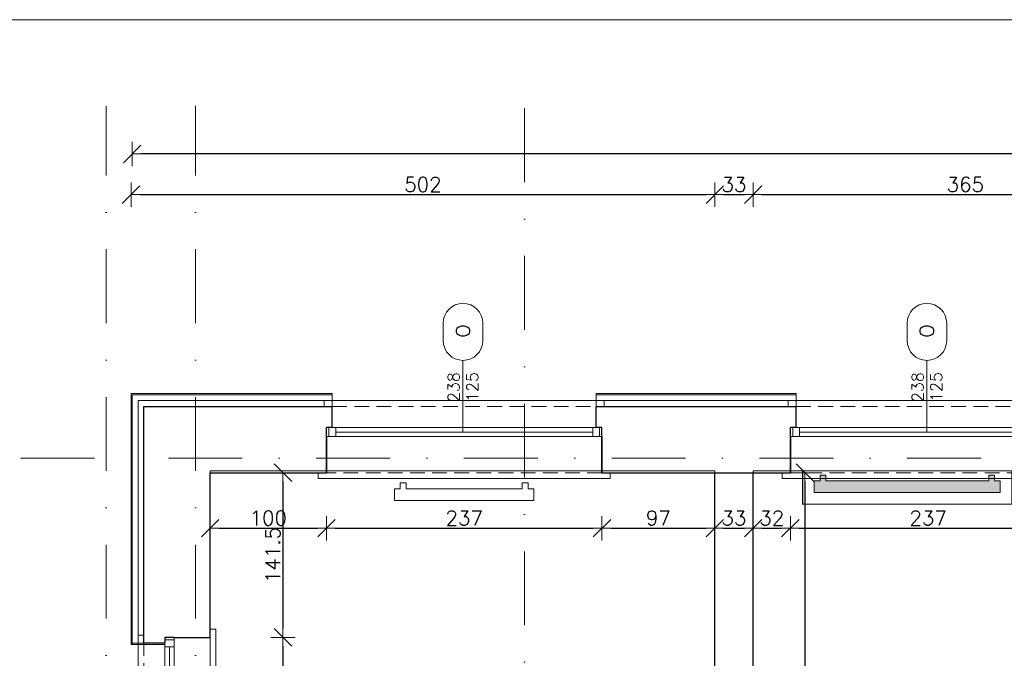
# Model space of a CAD drawing. Header units: millimetres. Extents: x 23192 to 177760, y -399809 to -79279.
# Tile 189 of 256: x 57952 to 58799, y -197673 to -197123. Entities that reach past the tile are written whole.
import ezdxf
from ezdxf.enums import TextEntityAlignment as Align

# ---------------------------------------------------------------- set-up
doc = ezdxf.new("R2010")
doc.units = ezdxf.units.MM
for name, pattern in [('2_3', [1, 0.5, -0.5]), ('DASHDOT', [25.4, 12.7, -6.35, 0, -6.35]), ('HIDDEN', [9.525, 6.35, -3.175])]:
    doc.linetypes.add(name, pattern=pattern)
doc.layers.get('0').update_dxf_attribs({"lineweight": 0})
for name, color, linetype, lineweight in [('! opisy okien elewacja', 7, 'Continuous', 0), ('!! 0_ Istn-okna', 6, 'Continuous', 13), ('!! 0_ Istn-sciany', 3, 'Continuous', 30), ('!! 0_ Istn-widok', 1, 'Continuous', 15), ('!! 0_Istn-cienka', 4, 'Continuous', 9), ('!! 0_Opis_okna', 8, 'Continuous', 15), ('!! 0_Osie', 1, 'DASHDOT', 13), ('!! 1_ tynk zewn  - nowy', 21, 'Continuous', 20), ('!! 2_ remont Ocieplenie', 4, 'ZIGZAG', 5), ('!! wymiary osi', 250, 'Continuous', 9), ('0-osie-liniA', 14, 'DASHDOT', 5)]:
    doc.layers.add(name, color=color, linetype=linetype, lineweight=lineweight)
for name, color, linetype, lineweight, plot in [('!! 0_Istn-grzejniki', 7, 'Continuous', 0, False), ('!! 0_ramki', 66, 'Continuous', 9, False), ('Powierzchnia', 140, 'Continuous', 5, False)]:
    doc.layers.add(name, color=color, linetype=linetype, lineweight=lineweight, plot=plot)
doc.styles.add('ARCHETYP', font='romans.shx', dxfattribs={"height": 15})
doc.styles.add('TXT', font='simplex.shx')
doc.linetypes.add('ZIGZAG', pattern='A,0.00254,-5.08,[131,ltypeshp.shx,S=5.08,R=0,X=-5.08,Y=0],-10.16,[131,ltypeshp.shx,S=5.08,R=180,X=5.08,Y=0],-5.08', length=20.32254)
doc.dimstyles.new('DIM50', dxfattribs={"dimscale": 5, "dimtxt": 2.5, "dimasz": 1.5, "dimexe": 0, "dimexo": 0, "dimgap": 0.5, "dimtad": 1, "dimdec": 4, "dimrnd": 0.5, "dimdsep": 46, "dimtxsty": 'TXT', "dimblk1": 'TICK1', "dimblk2": 'TICK1', "dimsah": 1, "dimcen": 0, "dimse1": 1, "dimse2": 1, "dimclrd": 1, "dimclre": 7, "dimclrt": 9, "dimadec": 0, "dimazin": 0, "dimtfac": 1, "dimtdec": 4, "dimtmove": 2, "dimatfit": 3, "dimldrblk": 'TICK1', "dimfxl": 1, "dimtolj": 1, "dimarcsym": 0})

# ---------------------------------------------------------------- blocks, each defined once
blk = doc.blocks.new('okno 2')
at = {"layer": '!! 0_ Istn-okna'}
for points in [[(48598.98, -198670.56), (48361.98, -198670.56)], [(48590.98, -198674.56), (48369.98, -198674.56)], [(48598.98, -198678.56), (48361.98, -198678.56)]]:
    blk.add_lwpolyline(points, dxfattribs=at)
for points in [[(48369.98, -198670.56), (48363.98, -198670.56), (48363.98, -198678.56), (48369.98, -198678.56)], [(48596.98, -198670.56), (48590.98, -198670.56), (48590.98, -198678.56), (48596.98, -198678.56)]]:
    blk.add_lwpolyline(points, close=True, dxfattribs=at)
at = {"layer": '!! 0_ Istn-sciany'}
for points in [[(48366.98, -198670.56), (48366.98, -198652.56)], [(48593.98, -198670.56), (48593.98, -198652.56)], [(48366.98, -198670.56), (48361.98, -198670.56)], [(48361.98, -198678.56), (48361.98, -198670.56)], [(48598.98, -198670.56), (48593.98, -198670.56)], [(48598.98, -198678.56), (48598.98, -198670.56)], [(48361.98, -198678.56), (48361.98, -198709.56)], [(48598.98, -198678.56), (48598.98, -198709.56)]]:
    blk.add_lwpolyline(points, dxfattribs=at)
at = {"layer": '!! 0_ Istn-widok'}
for points in [[(48359.98, -198647.56), (48600.98, -198647.56)], [(48359.98, -198652.56), (48359.98, -198647.56)], [(48600.98, -198652.56), (48600.98, -198647.56)], [(48354.98, -198709.56), (48354.98, -198714.56)], [(48605.98, -198709.56), (48605.98, -198714.56)], [(48605.98, -198714.56), (48354.98, -198714.56)]]:
    blk.add_lwpolyline(points, dxfattribs=at)
at = {"layer": '!! 0_Istn-cienka', "linetype": 'HIDDEN', "ltscale": 2}
for points in [[(48366.98, -198652.56), (48593.98, -198652.56)], [(48598.98, -198709.56), (48361.98, -198709.56)]]:
    blk.add_lwpolyline(points, dxfattribs=at)
blk = doc.blocks.new('okno 5')
at = {"layer": '!! 0_ Istn-okna'}
for points in [[(605, 6361.27), (605, 6458.27)], [(613, 6361.27), (613, 6458.27)], [(609, 6369.27), (609, 6450.27)]]:
    blk.add_lwpolyline(points, dxfattribs=at)
for points in [[(613, 6450.27), (613, 6456.27), (605, 6456.27), (605, 6450.27)], [(613, 6363.27), (613, 6369.27), (605, 6369.27), (605, 6363.27)]]:
    blk.add_lwpolyline(points, close=True, dxfattribs=at)
at = {"layer": '!! 0_ Istn-sciany'}
for points in [[(605, 6458.27), (574, 6458.27)], [(605, 6458.27), (613, 6458.27)], [(613, 6453.27), (613, 6458.27)], [(613, 6453.27), (631, 6453.27)], [(605, 6361.27), (574, 6361.27)], [(605, 6361.27), (613, 6361.27)], [(613, 6361.27), (613, 6366.27)], [(613, 6366.27), (631, 6366.27)]]:
    blk.add_lwpolyline(points, dxfattribs=at)
at = {"layer": '!! 0_ Istn-widok'}
for points in [[(569, 6354.27), (569, 6465.27)], [(574, 6465.27), (569, 6465.27)], [(631, 6460.27), (636, 6460.27)], [(636, 6460.27), (636, 6359.27)], [(631, 6359.27), (636, 6359.27)], [(574, 6354.27), (569, 6354.27)]]:
    blk.add_lwpolyline(points, dxfattribs=at)
at = {"layer": '!! 0_Istn-cienka', "linetype": 'HIDDEN', "ltscale": 2}
for points in [[(574, 6361.27), (574, 6458.27)], [(631, 6453.27), (631, 6366.27)]]:
    blk.add_lwpolyline(points, dxfattribs=at)
blk = doc.blocks.new('TICK1')
at = {"color": 0}
for p, q in [((0, -1.4), (0, 1.4)), ((0, 0), (-1, 0))]:
    blk.add_line(p, q, dxfattribs=at)
at = {"color": 2}
blk.add_line((-1, -1), (1, 1), dxfattribs=at)
blk = doc.blocks.new('*D3791')
at = {"layer": '!! wymiary osi', "color": 1, "lineweight": -2, "transparency": 16777216}
blk.add_line((48664.2, -197554.59), (48664.2, -197512.55), dxfattribs=at)
at = {"layer": 'DEFPOINTS', "color": 0, "transparency": 16777216}
for p in [(48664.2, -197505.05), (49283.21, -197505.05), (49283.21, -197562.09)]:
    blk.add_point(p, dxfattribs=at)
at = {"layer": '!! wymiary osi', "color": 1, "lineweight": -2, "transparency": 16777216, "xscale": 7.5, "yscale": 7.5, "zscale": 7.5}
for p, rotation in [((48664.2, -197505.05), 90), ((48664.2, -197562.09), 270)]:
    blk.add_blockref('TICK1', p, dxfattribs=dict(at, rotation=rotation))
at = {"layer": '!! wymiary osi', "color": 9, "transparency": 16777216, "insert": (48655.45, -197533.57), "char_height": 12.5, "attachment_point": 5, "rotation": 90, "style": 'TXT'}
blk.add_mtext('\\A1;57', dxfattribs=at)
blk = doc.blocks.new('1_ok-opis')
blk.add_line((0, 111.61), (0, 50))
for points in [[(-17, 128.61), (-17, 143.61)], [(17, 128.61), (17, 143.61)]]:
    blk.add_lwpolyline(points)
for centre, start, end in [((0, 143.61), 0, 180), ((0, 128.61), 180, 0)]:
    blk.add_arc(centre, 17, start, end)
at = {"style": 'ARCHETYP'}
for tag, height, rotation, p in [('NR', 12, 90, (0, 136.9)), ('NR', 12, 270, (0, 136.9)), ('SZEROKOŚĆ', 10, 90, (-8, 78.29)), ('WYSOKOŚĆ', 10, 270, (-8, 78.29)), ('WYSOKOŚĆ', 10, 90, (8, 78.29)), ('SZEROKOŚĆ', 10, 270, (8, 78.29))]:
    blk.add_attdef(tag, text='', height=height, rotation=rotation, dxfattribs=at).set_placement(p, align=Align.MIDDLE)
blk = doc.blocks.new('*D2878')
at = {"layer": '!! wymiary osi', "color": 1, "lineweight": -2, "transparency": 16777216}
blk.add_line((60762.07, -197238.92), (58056.07, -197238.92), dxfattribs=at)
at = {"layer": 'DEFPOINTS', "color": 0, "transparency": 16777216}
for p in [(58048.57, -197238.92), (58048.57, -197445.13), (60769.57, -197445.13)]:
    blk.add_point(p, dxfattribs=at)
at = {"layer": '!! wymiary osi', "color": 1, "lineweight": -2, "transparency": 16777216, "xscale": 7.5, "yscale": 7.5, "zscale": 7.5, "rotation": 180}
blk.add_blockref('TICK1', (58048.57, -197238.92), dxfattribs=at)
at = {"layer": '!! wymiary osi', "color": 1, "lineweight": -2, "transparency": 16777216, "xscale": 7.5, "yscale": 7.5, "zscale": 7.5}
blk.add_blockref('TICK1', (60769.57, -197238.92), dxfattribs=at)
at = {"layer": '!! wymiary osi', "color": 9, "transparency": 16777216, "insert": (59409.07, -197230.17), "char_height": 12.5, "attachment_point": 5, "style": 'TXT'}
blk.add_mtext('\\A1;2721', dxfattribs=at)
blk = doc.blocks.new('*D2879')
at = {"layer": '!! wymiary osi', "color": 1, "lineweight": -2, "transparency": 16777216}
blk.add_line((58055.07, -197273.91), (58542.07, -197273.91), dxfattribs=at)
at = {"layer": 'DEFPOINTS', "color": 0, "transparency": 16777216}
for p in [(58549.57, -197273.91), (58047.57, -197445.13), (58549.57, -197513.13)]:
    blk.add_point(p, dxfattribs=at)
at = {"layer": '!! wymiary osi', "color": 1, "lineweight": -2, "transparency": 16777216, "xscale": 7.5, "yscale": 7.5, "zscale": 7.5, "rotation": 180}
blk.add_blockref('TICK1', (58047.57, -197273.91), dxfattribs=at)
at = {"layer": '!! wymiary osi', "color": 1, "lineweight": -2, "transparency": 16777216, "xscale": 7.5, "yscale": 7.5, "zscale": 7.5}
blk.add_blockref('TICK1', (58549.57, -197273.91), dxfattribs=at)
at = {"layer": '!! wymiary osi', "color": 9, "transparency": 16777216, "insert": (58298.57, -197265.16), "char_height": 12.5, "attachment_point": 5, "style": 'TXT'}
blk.add_mtext('\\A1;502', dxfattribs=at)
blk = doc.blocks.new('*D2880')
at = {"layer": '!! wymiary osi', "color": 1, "lineweight": -2, "transparency": 16777216}
blk.add_line((58557.07, -197273.91), (58575.07, -197273.91), dxfattribs=at)
at = {"layer": 'DEFPOINTS', "color": 0, "transparency": 16777216}
for p in [(58582.57, -197273.91), (58549.57, -197513.13), (58582.57, -197513.13)]:
    blk.add_point(p, dxfattribs=at)
at = {"layer": '!! wymiary osi', "color": 1, "lineweight": -2, "transparency": 16777216, "xscale": 7.5, "yscale": 7.5, "zscale": 7.5, "rotation": 180}
blk.add_blockref('TICK1', (58549.57, -197273.91), dxfattribs=at)
at = {"layer": '!! wymiary osi', "color": 1, "lineweight": -2, "transparency": 16777216, "xscale": 7.5, "yscale": 7.5, "zscale": 7.5}
blk.add_blockref('TICK1', (58582.57, -197273.91), dxfattribs=at)
at = {"layer": '!! wymiary osi', "color": 9, "transparency": 16777216, "insert": (58566.07, -197265.16), "char_height": 12.5, "attachment_point": 5, "style": 'TXT'}
blk.add_mtext('\\A1;33', dxfattribs=at)
blk = doc.blocks.new('*D2881')
at = {"layer": '!! wymiary osi', "color": 1, "lineweight": -2, "transparency": 16777216}
blk.add_line((58590.07, -197273.91), (58940.07, -197273.91), dxfattribs=at)
at = {"layer": 'DEFPOINTS', "color": 0, "transparency": 16777216}
for p in [(58947.57, -197273.91), (58582.57, -197513.13), (58947.57, -197513.13)]:
    blk.add_point(p, dxfattribs=at)
at = {"layer": '!! wymiary osi', "color": 1, "lineweight": -2, "transparency": 16777216, "xscale": 7.5, "yscale": 7.5, "zscale": 7.5, "rotation": 180}
blk.add_blockref('TICK1', (58582.57, -197273.91), dxfattribs=at)
at = {"layer": '!! wymiary osi', "color": 1, "lineweight": -2, "transparency": 16777216, "xscale": 7.5, "yscale": 7.5, "zscale": 7.5}
blk.add_blockref('TICK1', (58947.57, -197273.91), dxfattribs=at)
at = {"layer": '!! wymiary osi', "color": 9, "transparency": 16777216, "insert": (58765.07, -197265.16), "char_height": 12.5, "attachment_point": 5, "style": 'TXT'}
blk.add_mtext('\\A1;365', dxfattribs=at)
blk = doc.blocks.new('*D2892')
at = {"layer": '!! wymiary osi', "color": 1, "lineweight": -2, "transparency": 16777216}
blk.add_line((57605.01, -197452.63), (57605.01, -198234.63), dxfattribs=at)
at = {"layer": 'DEFPOINTS', "color": 0, "transparency": 16777216}
for p in [(58048.57, -197445.13), (57605.01, -198242.13), (58048.57, -198242.13)]:
    blk.add_point(p, dxfattribs=at)
at = {"layer": '!! wymiary osi', "color": 1, "lineweight": -2, "transparency": 16777216, "xscale": 7.5, "yscale": 7.5, "zscale": 7.5}
for p, rotation in [((57605.01, -197445.13), 90), ((57605.01, -198242.13), 270)]:
    blk.add_blockref('TICK1', p, dxfattribs=dict(at, rotation=rotation))
at = {"layer": '!! wymiary osi', "color": 9, "transparency": 16777216, "insert": (57596.26, -197843.63), "char_height": 12.5, "attachment_point": 5, "rotation": 90, "style": 'TXT'}
blk.add_mtext('\\A1;797', dxfattribs=at)
blk = doc.blocks.new('*D2895')
at = {"layer": '!! wymiary osi', "color": 1, "lineweight": -2, "transparency": 16777216}
blk.add_line((57642.33, -197452.63), (57642.33, -197505.63), dxfattribs=at)
at = {"layer": 'DEFPOINTS', "color": 0, "transparency": 16777216}
for p in [(58047.57, -197445.13), (57642.33, -197513.13), (58115.57, -197513.13)]:
    blk.add_point(p, dxfattribs=at)
at = {"layer": '!! wymiary osi', "color": 1, "lineweight": -2, "transparency": 16777216, "xscale": 7.5, "yscale": 7.5, "zscale": 7.5}
for p, rotation in [((57642.33, -197445.13), 90), ((57642.33, -197513.13), 270)]:
    blk.add_blockref('TICK1', p, dxfattribs=dict(at, rotation=rotation))
at = {"layer": '!! wymiary osi', "color": 9, "transparency": 16777216, "insert": (57633.58, -197479.13), "char_height": 12.5, "attachment_point": 5, "rotation": 90, "style": 'TXT'}
blk.add_mtext('\\A1;68', dxfattribs=at)
blk = doc.blocks.new('*D2896')
at = {"layer": '!! wymiary osi', "color": 1, "lineweight": -2, "transparency": 16777216}
blk.add_line((57642.33, -197520.63), (57642.33, -198048.63), dxfattribs=at)
at = {"layer": 'DEFPOINTS', "color": 0, "transparency": 16777216}
for p in [(58115.57, -197513.13), (57642.33, -198056.13), (58115.57, -198056.13)]:
    blk.add_point(p, dxfattribs=at)
at = {"layer": '!! wymiary osi', "color": 1, "lineweight": -2, "transparency": 16777216, "xscale": 7.5, "yscale": 7.5, "zscale": 7.5}
for p, rotation in [((57642.33, -197513.13), 90), ((57642.33, -198056.13), 270)]:
    blk.add_blockref('TICK1', p, dxfattribs=dict(at, rotation=rotation))
at = {"layer": '!! wymiary osi', "color": 9, "transparency": 16777216, "insert": (57633.58, -197784.63), "char_height": 12.5, "attachment_point": 5, "rotation": 90, "style": 'TXT'}
blk.add_mtext('\\A1;543', dxfattribs=at)
blk = doc.blocks.new('*D2906')
at = {"layer": '!! wymiary osi', "color": 1, "lineweight": -2, "transparency": 16777216}
blk.add_line((58178.2, -197520.63), (58178.2, -197647.32), dxfattribs=at)
at = {"layer": 'DEFPOINTS', "color": 0, "transparency": 16777216}
for p in [(58115.57, -197513.13), (58115.57, -197654.82), (58178.2, -197654.82)]:
    blk.add_point(p, dxfattribs=at)
at = {"layer": '!! wymiary osi', "color": 1, "lineweight": -2, "transparency": 16777216, "xscale": 7.5, "yscale": 7.5, "zscale": 7.5}
for p, rotation in [((58178.2, -197513.13), 90), ((58178.2, -197654.82), 270)]:
    blk.add_blockref('TICK1', p, dxfattribs=dict(at, rotation=rotation))
at = {"layer": '!! wymiary osi', "color": 9, "transparency": 16777216, "insert": (58169.45, -197583.97), "char_height": 12.5, "attachment_point": 5, "rotation": 90, "style": 'TXT'}
blk.add_mtext('\\A1;141.5', dxfattribs=at)
blk = doc.blocks.new('*D2907')
at = {"layer": '!! wymiary osi', "color": 1, "lineweight": -2, "transparency": 16777216}
blk.add_line((58178.2, -197662.32), (58178.2, -197744.32), dxfattribs=at)
at = {"layer": 'DEFPOINTS', "color": 0, "transparency": 16777216}
for p in [(58115.57, -197654.82), (58115.57, -197751.82), (58178.2, -197751.82)]:
    blk.add_point(p, dxfattribs=at)
at = {"layer": '!! wymiary osi', "color": 1, "lineweight": -2, "transparency": 16777216, "xscale": 7.5, "yscale": 7.5, "zscale": 7.5}
for p, rotation in [((58178.2, -197654.82), 90), ((58178.2, -197751.82), 270)]:
    blk.add_blockref('TICK1', p, dxfattribs=dict(at, rotation=rotation))
at = {"layer": '!! wymiary osi', "color": 9, "transparency": 16777216, "insert": (58169.45, -197703.32), "char_height": 12.5, "attachment_point": 5, "rotation": 90, "style": 'TXT'}
blk.add_mtext('\\A1;97', dxfattribs=at)
blk = doc.blocks.new('*D2941')
at = {"layer": '!! wymiary osi', "color": 1, "lineweight": -2, "transparency": 16777216}
blk.add_line((58627.16, -197520.63), (58627.16, -198048.63), dxfattribs=at)
at = {"layer": 'DEFPOINTS', "color": 0, "transparency": 16777216}
for p in [(58582.57, -197513.13), (58582.57, -198056.13), (58627.16, -198056.13)]:
    blk.add_point(p, dxfattribs=at)
at = {"layer": '!! wymiary osi', "color": 1, "lineweight": -2, "transparency": 16777216, "xscale": 7.5, "yscale": 7.5, "zscale": 7.5}
for p, rotation in [((58627.16, -197513.13), 90), ((58627.16, -198056.13), 270)]:
    blk.add_blockref('TICK1', p, dxfattribs=dict(at, rotation=rotation))
at = {"layer": '!! wymiary osi', "color": 9, "transparency": 16777216, "insert": (58618.41, -197784.63), "char_height": 12.5, "attachment_point": 5, "rotation": 90, "style": 'TXT'}
blk.add_mtext('\\A1;543', dxfattribs=at)
blk = doc.blocks.new('*D2956')
at = {"layer": '!! wymiary osi', "color": 1, "lineweight": -2, "transparency": 16777216}
blk.add_line((58123.07, -197560.93), (58208.07, -197560.93), dxfattribs=at)
at = {"layer": 'DEFPOINTS', "color": 0, "transparency": 16777216}
for p in [(58115.57, -197524.3), (58215.57, -197524.3), (58215.57, -197560.93)]:
    blk.add_point(p, dxfattribs=at)
at = {"layer": '!! wymiary osi', "color": 1, "lineweight": -2, "transparency": 16777216, "xscale": 7.5, "yscale": 7.5, "zscale": 7.5, "rotation": 180}
blk.add_blockref('TICK1', (58115.57, -197560.93), dxfattribs=at)
at = {"layer": '!! wymiary osi', "color": 1, "lineweight": -2, "transparency": 16777216, "xscale": 7.5, "yscale": 7.5, "zscale": 7.5}
blk.add_blockref('TICK1', (58215.57, -197560.93), dxfattribs=at)
at = {"layer": '!! wymiary osi', "color": 9, "transparency": 16777216, "insert": (58165.57, -197552.18), "char_height": 12.5, "attachment_point": 5, "style": 'TXT'}
blk.add_mtext('\\A1;100', dxfattribs=at)
blk = doc.blocks.new('*D2957')
at = {"layer": '!! wymiary osi', "color": 1, "lineweight": -2, "transparency": 16777216}
blk.add_line((58223.07, -197560.93), (58445.07, -197560.93), dxfattribs=at)
at = {"layer": 'DEFPOINTS', "color": 0, "transparency": 16777216}
for p in [(58215.57, -197524.3), (58452.57, -197524.3), (58452.57, -197560.93)]:
    blk.add_point(p, dxfattribs=at)
at = {"layer": '!! wymiary osi', "color": 1, "lineweight": -2, "transparency": 16777216, "xscale": 7.5, "yscale": 7.5, "zscale": 7.5, "rotation": 180}
blk.add_blockref('TICK1', (58215.57, -197560.93), dxfattribs=at)
at = {"layer": '!! wymiary osi', "color": 1, "lineweight": -2, "transparency": 16777216, "xscale": 7.5, "yscale": 7.5, "zscale": 7.5}
blk.add_blockref('TICK1', (58452.57, -197560.93), dxfattribs=at)
at = {"layer": '!! wymiary osi', "color": 9, "transparency": 16777216, "insert": (58334.07, -197552.18), "char_height": 12.5, "attachment_point": 5, "style": 'TXT'}
blk.add_mtext('\\A1;237', dxfattribs=at)
blk = doc.blocks.new('*D2958')
at = {"layer": '!! wymiary osi', "color": 1, "lineweight": -2, "transparency": 16777216}
blk.add_line((58460.07, -197560.93), (58542.07, -197560.93), dxfattribs=at)
at = {"layer": 'DEFPOINTS', "color": 0, "transparency": 16777216}
for p in [(58452.57, -197524.3), (58549.57, -197524.3), (58549.57, -197560.93)]:
    blk.add_point(p, dxfattribs=at)
at = {"layer": '!! wymiary osi', "color": 1, "lineweight": -2, "transparency": 16777216, "xscale": 7.5, "yscale": 7.5, "zscale": 7.5, "rotation": 180}
blk.add_blockref('TICK1', (58452.57, -197560.93), dxfattribs=at)
at = {"layer": '!! wymiary osi', "color": 1, "lineweight": -2, "transparency": 16777216, "xscale": 7.5, "yscale": 7.5, "zscale": 7.5}
blk.add_blockref('TICK1', (58549.57, -197560.93), dxfattribs=at)
at = {"layer": '!! wymiary osi', "color": 9, "transparency": 16777216, "insert": (58501.07, -197552.18), "char_height": 12.5, "attachment_point": 5, "style": 'TXT'}
blk.add_mtext('\\A1;97', dxfattribs=at)
blk = doc.blocks.new('*D2959')
at = {"layer": '!! wymiary osi', "color": 1, "lineweight": -2, "transparency": 16777216}
blk.add_line((58557.07, -197560.93), (58575.07, -197560.93), dxfattribs=at)
at = {"layer": 'DEFPOINTS', "color": 0, "transparency": 16777216}
for p in [(58549.57, -197524.3), (58582.57, -197524.3), (58582.57, -197560.93)]:
    blk.add_point(p, dxfattribs=at)
at = {"layer": '!! wymiary osi', "color": 1, "lineweight": -2, "transparency": 16777216, "xscale": 7.5, "yscale": 7.5, "zscale": 7.5, "rotation": 180}
blk.add_blockref('TICK1', (58549.57, -197560.93), dxfattribs=at)
at = {"layer": '!! wymiary osi', "color": 1, "lineweight": -2, "transparency": 16777216, "xscale": 7.5, "yscale": 7.5, "zscale": 7.5}
blk.add_blockref('TICK1', (58582.57, -197560.93), dxfattribs=at)
at = {"layer": '!! wymiary osi', "color": 9, "transparency": 16777216, "insert": (58566.07, -197552.18), "char_height": 12.5, "attachment_point": 5, "style": 'TXT'}
blk.add_mtext('\\A1;33', dxfattribs=at)
blk = doc.blocks.new('*D2960')
at = {"layer": '!! wymiary osi', "color": 1, "lineweight": -2, "transparency": 16777216}
blk.add_line((58590.07, -197560.93), (58607.07, -197560.93), dxfattribs=at)
at = {"layer": 'DEFPOINTS', "color": 0, "transparency": 16777216}
for p in [(58582.57, -197524.3), (58614.57, -197524.3), (58614.57, -197560.93)]:
    blk.add_point(p, dxfattribs=at)
at = {"layer": '!! wymiary osi', "color": 1, "lineweight": -2, "transparency": 16777216, "xscale": 7.5, "yscale": 7.5, "zscale": 7.5, "rotation": 180}
blk.add_blockref('TICK1', (58582.57, -197560.93), dxfattribs=at)
at = {"layer": '!! wymiary osi', "color": 1, "lineweight": -2, "transparency": 16777216, "xscale": 7.5, "yscale": 7.5, "zscale": 7.5}
blk.add_blockref('TICK1', (58614.57, -197560.93), dxfattribs=at)
at = {"layer": '!! wymiary osi', "color": 9, "transparency": 16777216, "insert": (58598.57, -197552.18), "char_height": 12.5, "attachment_point": 5, "style": 'TXT'}
blk.add_mtext('\\A1;32', dxfattribs=at)
blk = doc.blocks.new('*D2961')
at = {"layer": '!! wymiary osi', "color": 1, "lineweight": -2, "transparency": 16777216}
blk.add_line((58622.07, -197560.93), (58844.07, -197560.93), dxfattribs=at)
at = {"layer": 'DEFPOINTS', "color": 0, "transparency": 16777216}
for p in [(58614.57, -197524.3), (58851.57, -197524.3), (58851.57, -197560.93)]:
    blk.add_point(p, dxfattribs=at)
at = {"layer": '!! wymiary osi', "color": 1, "lineweight": -2, "transparency": 16777216, "xscale": 7.5, "yscale": 7.5, "zscale": 7.5, "rotation": 180}
blk.add_blockref('TICK1', (58614.57, -197560.93), dxfattribs=at)
at = {"layer": '!! wymiary osi', "color": 1, "lineweight": -2, "transparency": 16777216, "xscale": 7.5, "yscale": 7.5, "zscale": 7.5}
blk.add_blockref('TICK1', (58851.57, -197560.93), dxfattribs=at)
at = {"layer": '!! wymiary osi', "color": 9, "transparency": 16777216, "insert": (58733.07, -197552.18), "char_height": 12.5, "attachment_point": 5, "style": 'TXT'}
blk.add_mtext('\\A1;237', dxfattribs=at)
blk = doc.blocks.new('BLOK OSI')
at = {"layer": '0-osie-liniA', "ltscale": 5}
for points in [[(49206.21142, -199860.81919), (49206.21142, -197259.3316)], [(49283.21142, -199860.81919), (49283.21142, -197258.8316)], [(49566.21142, -199866.5098), (49566.21142, -197259.3316)], [(48624.30568, -197562.0883), (53810.60983, -197562.0883)]]:
    blk.add_lwpolyline(points, dxfattribs=at)
at = {"layer": '!! wymiary osi'}
dim = blk.add_linear_dim(base=(48664.20401, -197505.04847), p1=(49283.21142, -197562.0883), p2=(49283.21142, -197505.04847), angle=90, dimstyle='DIM50', dxfattribs=at)
dim.commit()
dim.dimension.update_dxf_attribs({"geometry": '*D3791', "text_midpoint": (48655.45401, -197533.56839)})

msp = doc.modelspace()

# ---------------------------------------------------------------- hatches: boundary and pattern name
at = {"layer": '!! 0_Istn-grzejniki'}
h = msp.add_hatch(color=0, dxfattribs=at)
h.dxf.hatch_style = 1
h.paths.add_polyline_path([(58640.1386, -197515.2517), (58640.1386, -197520.2517), (58635.1386, -197520.2517), (58635.1386, -197530.2517), (58795.1386, -197530.2517), (58795.1386, -197520.2517), (58790.1386, -197520.2517), (58790.1386, -197515.2517), (58785.1386, -197515.2517), (58785.1386, -197520.2517), (58645.1386, -197520.2517), (58645.1386, -197515.2517)])

# ---------------------------------------------------------------- linework, layer by layer
at = {"layer": '!! 0_ Istn-sciany'}
for points in [[(58058.56735, -197659.81676), (58058.56735, -197456.12813), (58220.56735, -197456.12813)], [(58447.56735, -197456.12813), (58619.56735, -197456.12813)], [(58215.56735, -197513.12813), (58215.56735, -197475.12813)], [(58452.56735, -197513.12813), (58452.56735, -197475.12813)], [(58614.56735, -197513.12813), (58614.56735, -197475.12813)], [(58115.56735, -197654.81676), (58115.56735, -197513.12813), (58215.56735, -197513.12813)], [(58452.56735, -197513.12813), (58614.56735, -197513.12813)], [(58549.56735, -198056.12813), (58549.56735, -197513.12813)], [(58582.56735, -198056.12813), (58582.56735, -197513.12813)]]:
    msp.add_lwpolyline(points, dxfattribs=at)
at = {"layer": '!! 0_Istn-grzejniki', "linetype": '2_3', "ltscale": 10, "const_width": 1}
msp.add_lwpolyline([(58625.1386, -197511.12813), (58625.1386, -197540.2517), (58805.1386, -197540.2517), (58805.1386, -197511.12813)], dxfattribs=at)
at = {"layer": '!! 0_Istn-grzejniki'}
for points in [[(58640.1386, -197515.2517), (58640.1386, -197520.2517), (58635.1386, -197520.2517), (58635.1386, -197530.2517), (58795.1386, -197530.2517), (58795.1386, -197520.2517), (58790.1386, -197520.2517), (58790.1386, -197515.2517), (58785.1386, -197515.2517), (58785.1386, -197520.2517), (58645.1386, -197520.2517), (58645.1386, -197515.2517)], [(58389.06735, -197521.96925), (58389.06735, -197526.96925), (58394.06735, -197526.96925), (58394.06735, -197536.96925), (58274.06735, -197536.96925), (58274.06735, -197526.96925), (58279.06735, -197526.96925), (58279.06735, -197521.96925), (58284.06735, -197521.96925), (58284.06735, -197526.96925), (58384.06735, -197526.96925), (58384.06735, -197521.96925)]]:
    msp.add_lwpolyline(points, close=True, dxfattribs=at)
at = {"layer": '!! 0_ramki'}
msp.add_lwpolyline([(57385.28509, -197123.38038), (61585.28509, -197123.38038), (61585.28509, -200093.38038), (57385.28509, -200093.38038)], close=True, dxfattribs=at)
at = {"layer": '!! 1_ tynk zewn  - nowy'}
for points in [[(58047.56735, -197660.81676), (58047.56735, -197445.12813), (58220.56735, -197445.12813)], [(58048.56735, -197660.81676), (58048.56735, -197446.12813), (58220.56735, -197446.12813)], [(58447.56735, -197445.12813), (58619.56735, -197445.12813)], [(58447.56735, -197446.12813), (58619.56735, -197446.12813)], [(58058.56735, -197659.81676), (58047.56735, -197659.81676)], [(58076.56735, -197660.81676), (58047.56735, -197660.81676)]]:
    msp.add_lwpolyline(points, dxfattribs=at)
at = {"layer": '!! 2_ remont Ocieplenie', "linetype": 'ZIGZAG', "ltscale": 0.75}
for points in [[(58053.56735, -197660.81676), (58053.56735, -197451.12813), (58220.56735, -197451.12813)], [(58447.56735, -197451.12813), (58619.56735, -197451.12813)]]:
    msp.add_lwpolyline(points, dxfattribs=at)
for points in [[(58220.56735, -197456.12813), (58220.56735, -197445.12813)], [(58447.56735, -197456.12813), (58447.56735, -197445.12813)], [(58619.56735, -197456.12813), (58619.56735, -197445.12813)]]:
    msp.add_lwpolyline(points)
at = {"layer": 'Powierzchnia'}
for points in [[(58115.56735, -198054.5883), (58549.56735, -198054.5883), (58549.56735, -197511.5883), (58115.56735, -197511.5883)], [(58582.56735, -198054.5883), (58947.56735, -198054.5883), (58947.56735, -197511.5883), (58582.56735, -197511.5883)]]:
    msp.add_lwpolyline(points, close=True, dxfattribs=at)

# ---------------------------------------------------------------- block references
at = {"layer": '! opisy okien elewacja', "rotation": 180}
msp.add_blockref('okno 5', (58689.56735, -191293.54448), dxfattribs=at)
at = {"layer": '!! 0_Opis_okna'}
ref = msp.add_blockref('1_ok-opis', (58333.03507, -197528.12813), dxfattribs=at)
ref.add_attrib('WYSOKOŚĆ', '125', dxfattribs={"layer": '0', "height": 10, "rotation": 90, "style": 'ARCHETYP'}).set_placement((58341.03507, -197439.40772), align=Align.MIDDLE)
ref.add_attrib('SZEROKOŚĆ', '238', dxfattribs={"layer": '0', "height": 10, "rotation": 90, "style": 'ARCHETYP'}).set_placement((58325.03507, -197439.51081), align=Align.MIDDLE)
ref.add_attrib('NR', 'O', dxfattribs={"layer": '0', "height": 12, "rotation": 90, "style": 'ARCHETYP'}).set_placement((58333.03507, -197391.22669), align=Align.MIDDLE)
ref = msp.add_blockref('1_ok-opis', (58732.03507, -197528.12813), dxfattribs=at)
ref.add_attrib('WYSOKOŚĆ', '125', dxfattribs={"layer": '0', "height": 10, "rotation": 90, "style": 'ARCHETYP'}).set_placement((58740.03507, -197439.40772), align=Align.MIDDLE)
ref.add_attrib('SZEROKOŚĆ', '238', dxfattribs={"layer": '0', "height": 10, "rotation": 90, "style": 'ARCHETYP'}).set_placement((58724.03507, -197439.51081), align=Align.MIDDLE)
ref.add_attrib('NR', 'O', dxfattribs={"layer": '0', "height": 12, "rotation": 90, "style": 'ARCHETYP'}).set_placement((58732.03507, -197391.22669), align=Align.MIDDLE)
at = {"layer": '!! 0_Osie'}
msp.add_blockref('BLOK OSI', (8819.85593, 61.46017), dxfattribs=at)
for p in [(9853.58563, 1196.43297), (10252.58563, 1196.43297)]:
    msp.add_blockref('okno 2', p)

# ---------------------------------------------------------------- dimensions: what is measured, and where the dimension line sits
at = {"layer": '!! wymiary osi'}
for base, p1, p2, picture, middle in [((58048.56735, -197238.92363), (60769.56735, -197445.12813), (58048.56735, -197445.12813), '*D2878', (59409.06735, -197230.17363)), ((58549.56735, -197273.9116), (58047.56735, -197445.12813), (58549.56735, -197513.12813), '*D2879', (58298.56735, -197265.1616)), ((58582.56735, -197273.9116), (58549.56735, -197513.12813), (58582.56735, -197513.12813), '*D2880', (58566.06735, -197265.1616)), ((58947.56735, -197273.9116), (58582.56735, -197513.12813), (58947.56735, -197513.12813), '*D2881', (58765.06735, -197265.1616)), ((58215.56735, -197560.92759), (58115.56735, -197524.3041), (58215.56735, -197524.3041), '*D2956', (58165.56735, -197552.17759)), ((58452.56735, -197560.92759), (58215.56735, -197524.3041), (58452.56735, -197524.3041), '*D2957', (58334.06735, -197552.17759)), ((58549.56735, -197560.92759), (58452.56735, -197524.3041), (58549.56735, -197524.3041), '*D2958', (58501.06735, -197552.17759)), ((58582.56735, -197560.92759), (58549.56735, -197524.3041), (58582.56735, -197524.3041), '*D2959', (58566.06735, -197552.17759)), ((58614.56735, -197560.92759), (58582.56735, -197524.3041), (58614.56735, -197524.3041), '*D2960', (58598.56735, -197552.17759)), ((58851.56735, -197560.92759), (58614.56735, -197524.3041), (58851.56735, -197524.3041), '*D2961', (58733.06735, -197552.17759))]:
    dim = msp.add_linear_dim(base=base, p1=p1, p2=p2, dimstyle='DIM50', dxfattribs=at)
    dim.commit()
    dim.dimension.update_dxf_attribs({"geometry": picture, "text_midpoint": middle})
for base, p1, p2, picture, middle in [((57605.00709, -198242.12813), (58048.56735, -197445.12813), (58048.56735, -198242.12813), '*D2892', (57596.25709, -197843.62813)), ((57642.32868, -197513.12813), (58047.56735, -197445.12813), (58115.56735, -197513.12813), '*D2895', (57633.57868, -197479.12813)), ((57642.32868, -198056.12813), (58115.56735, -197513.12813), (58115.56735, -198056.12813), '*D2896', (57633.57868, -197784.62813)), ((58178.20351, -197654.81676), (58115.56735, -197513.12813), (58115.56735, -197654.81676), '*D2906', (58169.45351, -197583.97244)), ((58627.16069, -198056.12813), (58582.56735, -197513.12813), (58582.56735, -198056.12813), '*D2941', (58618.41069, -197784.62813)), ((58178.20351, -197751.81676), (58115.56735, -197654.81676), (58115.56735, -197751.81676), '*D2907', (58169.45351, -197703.31676))]:
    dim = msp.add_linear_dim(base=base, p1=p1, p2=p2, angle=90, dimstyle='DIM50', dxfattribs=at)
    dim.commit()
    dim.dimension.update_dxf_attribs({"geometry": picture, "text_midpoint": middle})

doc.saveas('drawing.dxf')
